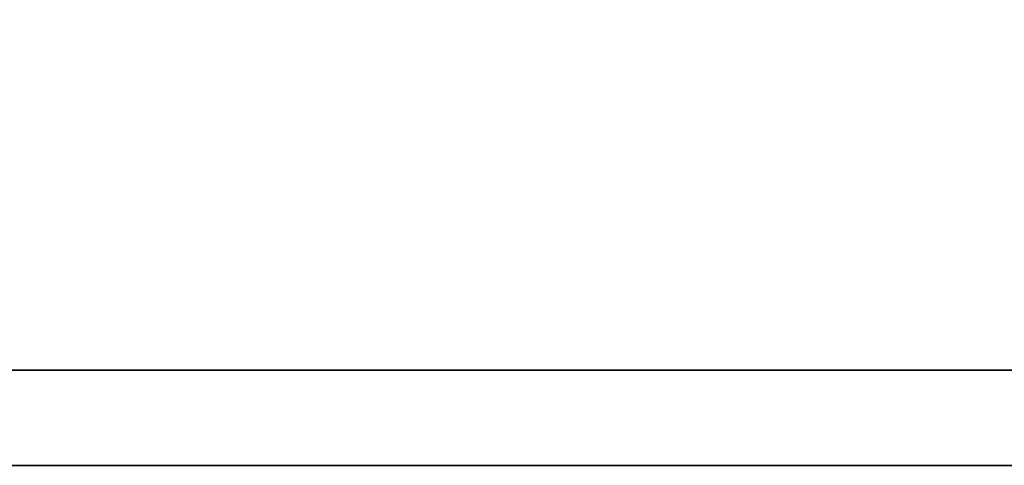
# Model space of a CAD drawing. Header units: millimetres. Extents: x 300 to 581, y 283 to 374.
# Tile 25 of 55: x 511.613 to 512.797, y 316.161 to 316.697. Entities that reach past the tile are written whole.
import ezdxf

# ---------------------------------------------------------------- set-up
doc = ezdxf.new("R2010")
doc.units = ezdxf.units.MM
doc.layers.add('DIM', color=4, linetype='Continuous')
doc.layers.add('layer 1', color=7, linetype='Continuous')

# ---------------------------------------------------------------- blocks, each defined once
blk = doc.blocks.new('TBI MOTION logo(完整正式版)')
at = {"layer": 'layer 1', "color": 22, "lineweight": 35}
blk.add_open_spline([(75.90875, -9.47875), (75.90875, -9.47875), (75.90875, -12.28625), (75.90875, -12.28625), (75.90875, -12.28625), (75.90875, -12.28625), (75.90875, -12.47875), (75.90875, -12.47875), (75.90875, -12.47875), (75.90875, -12.47875), (75.71625, -12.47875), (75.71625, -12.47875), (75.71625, -12.47875), (75.71625, -12.47875), (-88.32875, -12.47875), (-88.32875, -12.47875), (-88.32875, -12.47875), (-88.32875, -12.47875), (-88.32875, -13.29375), (-88.32875, -13.29375), (-88.32875, -13.29375), (-88.32875, -13.29375), (82.89125, -13.29375), (82.89125, -13.29375), (82.89125, -13.29375), (82.89125, -13.29375), (75.90875, -9.47875), (75.90875, -9.47875)], degree=3, knots=[0, 0, 0, 0, 0.1428571, 0.1428571, 0.1428571, 0.1428572, 0.2857143, 0.2857143, 0.2857143, 0.2857143, 0.4285714, 0.4285714, 0.4285714, 0.4285714, 0.5714286, 0.5714286, 0.5714286, 0.5714286, 0.7142857, 0.7142857, 0.7142857, 0.7142857, 0.8571429, 0.8571429, 0.8571429, 0.8571429, 1, 1, 1, 1], dxfattribs=at)

msp = doc.modelspace()

# ---------------------------------------------------------------- block references
at = {"layer": 'DIM', "color": 7, "xscale": 0.1404528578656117, "yscale": 0.1404528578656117, "zscale": 0.1404528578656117}
msp.add_blockref('TBI MOTION logo(完整正式版)', (521.6508, 318.0284), dxfattribs=at)

doc.saveas('drawing.dxf')
